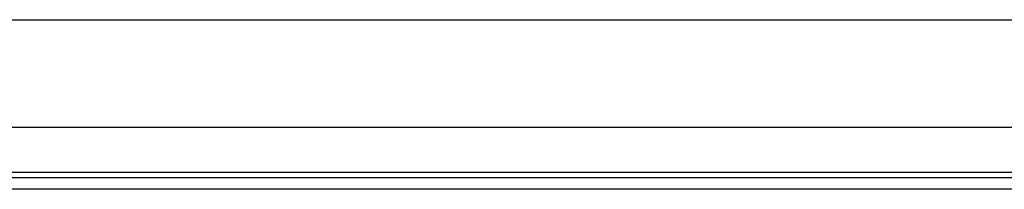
# Model space of a CAD drawing. Header units: inches. Extents: x 9 to 285, y 21 to 142.
# Tile 32 of 140: x 20.321 to 26.041, y 71.339 to 72.322. Entities that reach past the tile are written whole.
import ezdxf

# ---------------------------------------------------------------- set-up
doc = ezdxf.new("R2010")
doc.units = ezdxf.units.IN
doc.header["$MEASUREMENT"] = 0
doc.layers.add('Visible Edges(ANSI)', color=7, linetype='Continuous', lineweight=25)
doc.layers.add('Visible Tangent Edges(ANSI)', color=7, linetype='Continuous', lineweight=25)

msp = doc.modelspace()

# ---------------------------------------------------------------- linework, layer by layer
at = {"layer": 'Visible Edges(ANSI)'}
for p, q in [((9.816, 72.3216), (67.752, 72.3216)), ((28.9786, 71.6966), (14.3874, 71.6966)), ((14.7255, 71.4066), (28.6405, 71.4066)), ((28.6405, 71.3386), (14.7255, 71.3386))]:
    msp.add_line(p, q, dxfattribs=at)
at = {"layer": 'Visible Tangent Edges(ANSI)'}
msp.add_line((14.6591, 71.4376), (28.7069, 71.4376), dxfattribs=at)

doc.saveas('drawing.dxf')
